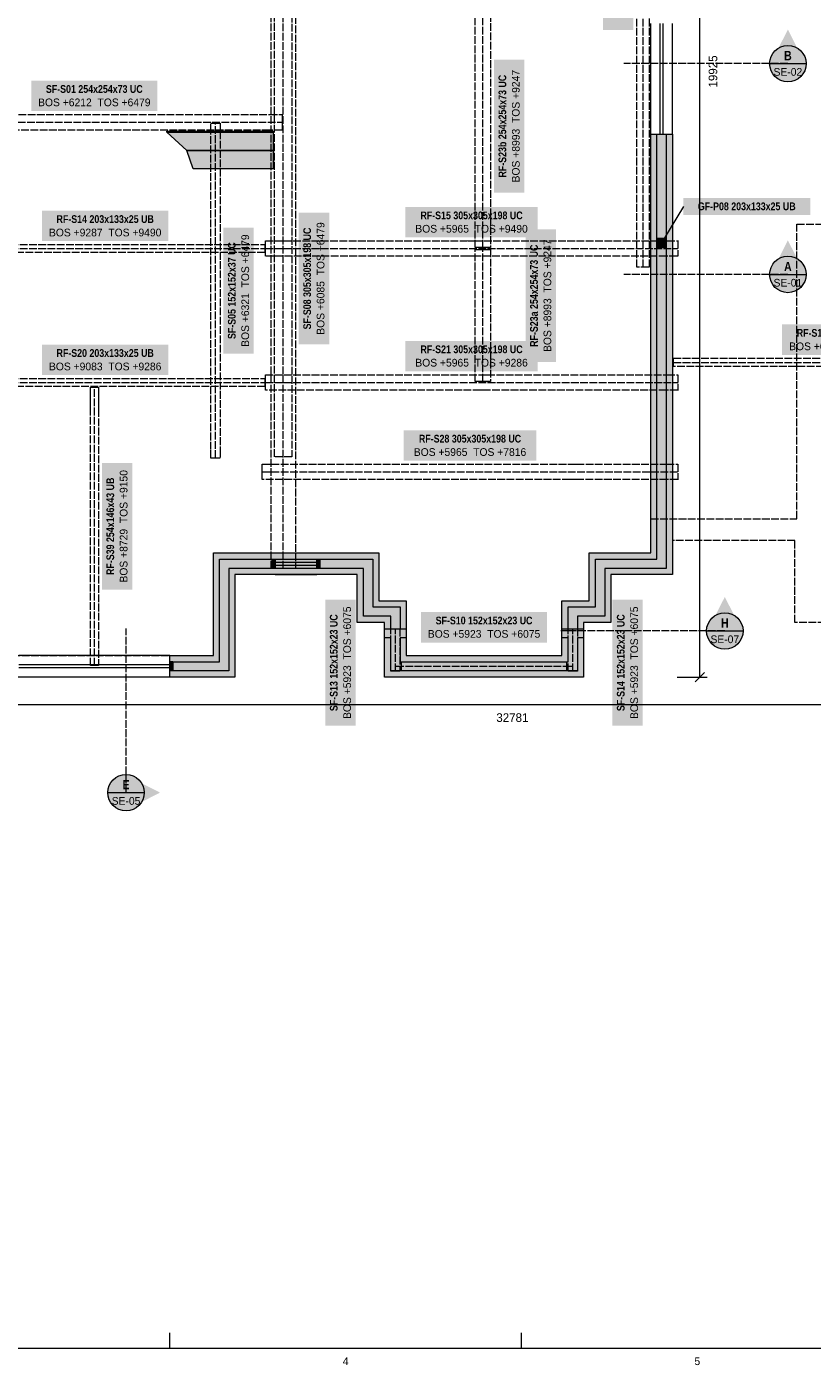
# Model space of a CAD drawing. Header units: millimetres. Extents: x 17 to 587, y 4 to 415.
# Tile 2 of 7: x 170 to 299, y 4 to 224. Entities that reach past the tile are written whole.
import ezdxf
from ezdxf.enums import TextEntityAlignment as Align

# ---------------------------------------------------------------- set-up
doc = ezdxf.new("R2010")
doc.units = ezdxf.units.MM
doc.linetypes.add('DASHED', pattern=[1.524, 1.27, -0.254])
for name, color, linetype in [('FILL-C_B2B2B5', 7, 'Continuous'), ('FILL-EPS', 7, 'Continuous'), ('FILL-RED', 7, 'Continuous'), ('FILL-STEEL', 7, 'Continuous'), ('FILL-TEAL_DK', 7, 'Continuous'), ('FILL-WHITE', 7, 'Continuous'), ('LINE-INK', 7, 'Continuous'), ('LINE-RED', 7, 'Continuous'), ('LINE-RED-DASH', 7, 'DASHED'), ('LINE-STEEL', 7, 'Continuous'), ('LINE-STEEL-DASH', 7, 'DASHED'), ('LINE-STEEL_GREY', 7, 'Continuous'), ('LINE-STEEL_GREY-DASH', 7, 'DASHED'), ('LINE-TEAL_DK', 7, 'Continuous'), ('TEXT-INK', 7, 'Continuous'), ('TEXT-RED', 7, 'Continuous'), ('TEXT-STEEL', 7, 'Continuous'), ('TEXT-STEEL_GREY', 7, 'Continuous')]:
    doc.layers.add(name, color=color, linetype=linetype)
doc.styles.add('OpenSansCondensed-Bold', font='OpenSansCondensed-Bold.ttf')

msp = doc.modelspace()

# ---------------------------------------------------------------- hatches: boundary and pattern name
at = {"layer": 'FILL-C_B2B2B5', "true_color": 0xb2b2b5}
h = msp.add_hatch(color=253, dxfattribs=at)
h.dxf.hatch_style = 1
h.paths.add_polyline_path([(232.53, 123.81), (231.51, 123.81), (231.51, 119.91), (259.18, 119.91), (259.18, 123.81), (258.16, 123.81), (258.16, 125.33), (259.18, 125.33), (259.18, 128.91), (263.68, 128.91), (263.68, 136.79), (273.8, 136.79), (273.8, 206.7), (275.33, 206.7), (275.33, 135.26), (265.2, 135.26), (265.2, 127.39), (260.7, 127.39), (260.7, 125.33), (261.72, 125.33), (261.72, 123.81), (260.7, 123.81), (260.7, 118.39), (229.99, 118.39), (229.99, 123.81), (228.97, 123.81), (228.97, 125.33), (229.99, 125.33), (229.99, 127.39), (225.48, 127.39), (225.48, 135.26), (203.33, 135.26), (203.33, 118.39), (193.64, 118.39), (193.64, 119.91), (201.8, 119.91), (201.8, 136.79), (227.01, 136.79), (227.01, 128.91), (231.51, 128.91), (231.51, 125.33), (232.53, 125.33)])
at = {"layer": 'FILL-EPS', "true_color": 0xccffff}
h = msp.add_hatch(color=7, dxfattribs=at)
h.dxf.hatch_style = 1
h.paths.add_polyline_path([(258.16, 129.93), (262.66, 129.93), (262.66, 137.81), (272.79, 137.81), (272.79, 206.7), (273.8, 206.7), (273.8, 136.79), (263.68, 136.79), (263.68, 128.91), (259.18, 128.91), (259.18, 125.33), (258.16, 125.33)])
h = msp.add_hatch(color=7, dxfattribs=at)
h.dxf.hatch_style = 1
h.paths.add_polyline_path([(276.34, 206.7), (276.34, 134.25), (266.22, 134.25), (266.22, 126.37), (261.72, 126.37), (261.72, 125.33), (260.7, 125.33), (260.7, 127.39), (265.2, 127.39), (265.2, 135.26), (275.33, 135.26), (275.33, 206.7)])
h = msp.add_hatch(color=7, dxfattribs=at)
h.dxf.hatch_style = 1
h.paths.add_polyline_path([(200.79, 120.93), (200.79, 137.81), (228.02, 137.81), (228.02, 129.93), (232.53, 129.93), (232.53, 125.33), (231.51, 125.33), (231.51, 128.91), (227.01, 128.91), (227.01, 136.79), (201.8, 136.79), (201.8, 119.91), (193.64, 119.91), (193.64, 120.93)])
h = msp.add_hatch(color=7, dxfattribs=at)
h.dxf.hatch_style = 1
h.paths.add_polyline_path([(228.97, 126.37), (224.47, 126.37), (224.47, 134.25), (204.34, 134.25), (204.34, 117.37), (193.64, 117.37), (193.64, 118.39), (203.33, 118.39), (203.33, 135.26), (225.48, 135.26), (225.48, 127.39), (229.99, 127.39), (229.99, 125.33), (228.97, 125.33)])
h = msp.add_hatch(color=7, dxfattribs=at)
h.dxf.hatch_style = 1
h.paths.add_polyline_path([(261.72, 117.37), (228.97, 117.37), (228.97, 123.81), (229.99, 123.81), (229.99, 118.39), (260.7, 118.39), (260.7, 123.81), (261.72, 123.81)])
h = msp.add_hatch(color=7, dxfattribs=at)
h.dxf.hatch_style = 1
h.paths.add_polyline_path([(232.53, 120.93), (258.16, 120.93), (258.16, 123.81), (259.18, 123.81), (259.18, 119.91), (231.51, 119.91), (231.51, 123.81), (232.53, 123.81)])
at = {"layer": 'FILL-RED', "true_color": 0xb81a1f}
h = msp.add_hatch(color=242, dxfattribs=at)
h.dxf.hatch_style = 1
h.paths.add_polyline_path([(295.34, 223.89), (292.49, 218.29), (298.19, 218.29)])
h = msp.add_hatch(color=242, dxfattribs=at)
h.dxf.hatch_style = 1
h.paths.add_polyline_path([(295.34, 189.21), (292.49, 183.61), (298.19, 183.61)])
h = msp.add_hatch(color=242, dxfattribs=at)
h.dxf.hatch_style = 1
h.paths.add_polyline_path([(284.96, 130.56), (282.11, 124.96), (287.81, 124.96)])
h = msp.add_hatch(color=242, dxfattribs=at)
h.dxf.hatch_style = 1
h.paths.add_polyline_path([(192.02, 98.37), (186.42, 101.22), (186.42, 95.52)])
at = {"layer": 'FILL-STEEL', "true_color": 0x0d2973}
h = msp.add_hatch(color=166, dxfattribs=at)
h.dxf.hatch_style = 1
h.paths.add_polyline_path([(273.82, 188.05), (273.82, 189.55), (275.32, 189.55), (275.32, 188.05)])
h = msp.add_hatch(color=166, dxfattribs=at)
h.dxf.hatch_style = 1
h.paths.add_polyline_path([(274.97, 188.8), (274.96, 188.9), (274.92, 189), (274.85, 189.08), (274.77, 189.15), (274.67, 189.19), (274.57, 189.2), (274.47, 189.19), (274.37, 189.15), (274.29, 189.08), (274.22, 189), (274.18, 188.9), (274.17, 188.8), (274.18, 188.7), (274.22, 188.6), (274.29, 188.52), (274.37, 188.45), (274.47, 188.41), (274.57, 188.4), (274.67, 188.41), (274.77, 188.45), (274.85, 188.52), (274.92, 188.6), (274.96, 188.7)])
at = {"layer": 'FILL-TEAL_DK', "true_color": 0x006b5c}
h = msp.add_hatch(color=126, dxfattribs=at)
h.dxf.hatch_style = 1
h.paths.add_polyline_path([(210.48, 136.79), (210.98, 136.79), (210.98, 135.27), (210.48, 135.27)])
h = msp.add_hatch(color=126, dxfattribs=at)
h.dxf.hatch_style = 1
h.paths.add_polyline_path([(217.83, 136.79), (218.33, 136.79), (218.33, 135.27), (217.83, 135.27)])
h = msp.add_hatch(color=126, dxfattribs=at)
h.dxf.hatch_style = 1
h.paths.add_polyline_path([(193.64, 119.96), (194.14, 119.96), (194.14, 118.44), (193.64, 118.44)])
at = {"layer": 'FILL-WHITE', "true_color": 0xffffff}
h = msp.add_hatch(color=7, dxfattribs=at)
h.dxf.hatch_style = 1
h.paths.add_polyline_path([(269.93, 223.84), (269.93, 244.55), (264.92, 244.55), (264.92, 223.84)])
h = msp.add_hatch(color=7, dxfattribs=at)
h.dxf.hatch_style = 1
h.paths.add_polyline_path([(298.34, 218.29), (298.24, 219.07), (297.94, 219.79), (297.47, 220.41), (296.84, 220.89), (296.12, 221.19), (295.34, 221.29), (294.57, 221.19), (293.84, 220.89), (293.22, 220.41), (292.75, 219.79), (292.45, 219.07), (292.34, 218.29), (292.45, 217.51), (292.75, 216.79), (293.22, 216.17), (293.84, 215.69), (294.57, 215.39), (295.34, 215.29), (296.12, 215.39), (296.84, 215.69), (297.47, 216.17), (297.94, 216.79), (298.24, 217.51)])
h = msp.add_hatch(color=7, dxfattribs=at)
h.dxf.hatch_style = 1
h.paths.add_polyline_path([(251.98, 197.06), (251.98, 218.94), (246.97, 218.94), (246.97, 197.06)])
h = msp.add_hatch(color=7, dxfattribs=at)
h.dxf.hatch_style = 1
h.paths.add_polyline_path([(170.85, 210.49), (191.56, 210.49), (191.56, 215.5), (170.85, 215.5)])
h = msp.add_hatch(color=7, dxfattribs=at)
h.dxf.hatch_style = 1
h.paths.add_polyline_path([(193.12, 207.2), (210.62, 207.2), (210.62, 207), (193.12, 207)])
h = msp.add_hatch(color=7, dxfattribs=at)
h.dxf.hatch_style = 1
h.paths.add_polyline_path([(196.43, 204), (193.12, 207), (210.62, 207), (210.62, 204)])
h = msp.add_hatch(color=7, dxfattribs=at)
h.dxf.hatch_style = 1
h.paths.add_polyline_path([(197.45, 201), (196.43, 204), (210.62, 204), (210.62, 201), (197.45, 201)])
h = msp.add_hatch(color=7, dxfattribs=at)
h.dxf.hatch_style = 1
h.paths.add_polyline_path([(278.11, 193.4), (299.02, 193.4), (299.02, 196.2), (278.11, 196.2)])
h = msp.add_hatch(color=7, dxfattribs=at)
h.dxf.hatch_style = 1
h.paths.add_polyline_path([(172.59, 189.09), (193.4, 189.09), (193.4, 194.1), (172.59, 194.1)])
h = msp.add_hatch(color=7, dxfattribs=at)
h.dxf.hatch_style = 1
h.paths.add_polyline_path([(219.85, 172.1), (219.85, 193.79), (214.84, 193.79), (214.84, 172.1)])
h = msp.add_hatch(color=7, dxfattribs=at)
h.dxf.hatch_style = 1
h.paths.add_polyline_path([(232.38, 189.7), (254.18, 189.7), (254.18, 194.71), (232.38, 194.71)])
h = msp.add_hatch(color=7, dxfattribs=at)
h.dxf.hatch_style = 1
h.paths.add_polyline_path([(207.45, 170.59), (207.45, 191.31), (202.44, 191.31), (202.44, 170.59)])
h = msp.add_hatch(color=7, dxfattribs=at)
h.dxf.hatch_style = 1
h.paths.add_polyline_path([(257.18, 169.22), (257.18, 191.01), (252.17, 191.01), (252.17, 169.22)])
h = msp.add_hatch(color=7, dxfattribs=at)
h.dxf.hatch_style = 1
h.paths.add_polyline_path([(298.34, 183.61), (298.24, 184.39), (297.94, 185.11), (297.47, 185.73), (296.84, 186.21), (296.12, 186.51), (295.34, 186.61), (294.57, 186.51), (293.84, 186.21), (293.22, 185.73), (292.75, 185.11), (292.45, 184.39), (292.34, 183.61), (292.45, 182.83), (292.75, 182.11), (293.22, 181.49), (293.84, 181.01), (294.57, 180.71), (295.34, 180.61), (296.12, 180.71), (296.84, 181.01), (297.47, 181.49), (297.94, 182.11), (298.24, 182.83)])
h = msp.add_hatch(color=7, dxfattribs=at)
h.dxf.hatch_style = 1
h.paths.add_polyline_path([(294.39, 170.37), (315.21, 170.37), (315.21, 175.38), (294.39, 175.38)])
h = msp.add_hatch(color=7, dxfattribs=at)
h.dxf.hatch_style = 1
h.paths.add_polyline_path([(172.59, 167.06), (193.4, 167.06), (193.4, 172.07), (172.59, 172.07)])
h = msp.add_hatch(color=7, dxfattribs=at)
h.dxf.hatch_style = 1
h.paths.add_polyline_path([(232.38, 167.67), (254.18, 167.67), (254.18, 172.68), (232.38, 172.68)])
h = msp.add_hatch(color=7, dxfattribs=at)
h.dxf.hatch_style = 1
h.paths.add_polyline_path([(232.13, 152.97), (253.93, 152.97), (253.93, 157.98), (232.13, 157.98)])
h = msp.add_hatch(color=7, dxfattribs=at)
h.dxf.hatch_style = 1
h.paths.add_polyline_path([(187.45, 131.77), (187.45, 152.58), (182.44, 152.58), (182.44, 131.77)])
h = msp.add_hatch(color=7, dxfattribs=at)
h.dxf.hatch_style = 1
h.paths.add_polyline_path([(224.23, 109.38), (224.23, 130.1), (219.22, 130.1), (219.22, 109.38)])
h = msp.add_hatch(color=7, dxfattribs=at)
h.dxf.hatch_style = 1
h.paths.add_polyline_path([(271.46, 109.38), (271.46, 130.1), (266.45, 130.1), (266.45, 109.38)])
h = msp.add_hatch(color=7, dxfattribs=at)
h.dxf.hatch_style = 1
h.paths.add_polyline_path([(234.98, 123.06), (255.7, 123.06), (255.7, 128.07), (234.98, 128.07)])
h = msp.add_hatch(color=7, dxfattribs=at)
h.dxf.hatch_style = 1
h.paths.add_polyline_path([(287.96, 124.96), (287.85, 125.74), (287.56, 126.46), (287.08, 127.08), (286.46, 127.56), (285.73, 127.86), (284.96, 127.96), (284.18, 127.86), (283.46, 127.56), (282.84, 127.08), (282.36, 126.46), (282.06, 125.74), (281.96, 124.96), (282.06, 124.18), (282.36, 123.46), (282.84, 122.84), (283.46, 122.36), (284.18, 122.06), (284.96, 121.96), (285.73, 122.06), (286.46, 122.36), (287.08, 122.84), (287.56, 123.46), (287.85, 124.18)])
h = msp.add_hatch(color=7, dxfattribs=at)
h.dxf.hatch_style = 1
h.paths.add_polyline_path([(189.42, 98.37), (189.32, 99.15), (189.02, 99.87), (188.54, 100.5), (187.92, 100.97), (187.2, 101.27), (186.42, 101.37), (185.64, 101.27), (184.92, 100.97), (184.3, 100.5), (183.82, 99.87), (183.52, 99.15), (183.42, 98.37), (183.52, 97.6), (183.82, 96.87), (184.3, 96.25), (184.92, 95.78), (185.64, 95.48), (186.42, 95.37), (187.2, 95.48), (187.92, 95.78), (188.54, 96.25), (189.02, 96.87), (189.32, 97.6)])

# ---------------------------------------------------------------- linework, layer by layer
at = {"layer": 'LINE-INK', "lineweight": 5}
for p, q in [((280.84, 117.37), (280.84, 316.63)), ((272.79, 206.7), (272.79, 224.9)), ((274.32, 206.7), (274.32, 224.9)), ((274.82, 206.7), (274.82, 224.9)), ((276.34, 206.7), (276.34, 224.9)), ((210.98, 137.8), (217.83, 137.8)), ((210.98, 136.28), (217.83, 136.28)), ((210.98, 135.78), (217.83, 135.78)), ((210.98, 134.25), (217.83, 134.25)), ((168.79, 120.98), (193.64, 120.98)), ((168.79, 119.45), (193.64, 119.45)), ((168.79, 118.95), (193.64, 118.95)), ((168.79, 117.42), (193.64, 117.42)), ((277.14, 117.37), (282.04, 117.37)), ((280.07, 116.6), (281.62, 118.15)), ((86.09, 112.87), (413.91, 112.87)), ((193.62, 7), (193.62, 9.5)), ((251.5, 7), (251.5, 9.5))]:
    msp.add_line(p, q, dxfattribs=at)
for points in [[(20, 7), (587, 7), (587, 413), (20, 413)], [(193.12, 207.2), (193.12, 207.2), (210.62, 207.2), (210.62, 207), (210.62, 207), (193.12, 207)], [(196.43, 204), (193.12, 207), (210.62, 207), (210.62, 204)], [(193.64, 120.93), (200.79, 120.93), (200.79, 137.81), (228.02, 137.81), (228.02, 129.93), (232.53, 129.93), (232.53, 120.93), (258.16, 120.93), (258.16, 129.93), (262.66, 129.93), (262.66, 137.81), (272.79, 137.81), (272.79, 206.7), (276.34, 206.7), (276.34, 134.25), (266.22, 134.25), (266.22, 126.37), (261.72, 126.37), (261.72, 117.37), (228.97, 117.37), (228.97, 126.37), (224.47, 126.37), (224.47, 134.25), (204.34, 134.25), (204.34, 117.37), (193.64, 117.37)], [(197.45, 201), (197.45, 201), (196.43, 204), (210.62, 204), (210.62, 201), (197.45, 201), (197.45, 201)], [(273.82, 188.05), (273.82, 189.55), (275.32, 189.55), (275.32, 188.05)]]:
    msp.add_lwpolyline(points, close=True, dxfattribs=at)
at = {"layer": 'LINE-RED', "lineweight": 5}
for p, q in [((292.34, 218.29), (298.34, 218.29)), ((292.34, 183.61), (298.34, 183.61)), ((281.96, 124.96), (287.96, 124.96)), ((183.42, 98.37), (189.42, 98.37))]:
    msp.add_line(p, q, dxfattribs=at)
for centre in [(295.34, 218.29), (295.34, 183.61), (284.96, 124.96), (186.42, 98.37)]:
    msp.add_circle(centre, 3, dxfattribs=at)
at = {"layer": 'LINE-RED-DASH', "lineweight": 5}
for p, q in [((295.34, 218.29), (268.34, 218.29)), ((295.34, 183.61), (268.34, 183.61)), ((186.42, 98.37), (186.42, 125.37)), ((284.96, 124.96), (257.96, 124.96))]:
    msp.add_line(p, q, dxfattribs=at)
at = {"layer": 'LINE-STEEL', "lineweight": 5}
msp.add_line((274.57, 188.8), (278.21, 194.8), dxfattribs=at)
at = {"layer": 'LINE-STEEL-DASH', "lineweight": 5}
for p, q in [((271.51, 184.79), (271.51, 283.6)), ((212.3, 135.22), (212.3, 230.67)), ((245.15, 188.02), (245.15, 227.98)), ((150.32, 208.65), (212.09, 208.65)), ((201.13, 153.41), (201.13, 208.49)), ((156.74, 187.87), (209.25, 187.87)), ((209.35, 187.87), (277.21, 187.87)), ((245.15, 165.99), (245.15, 187.72)), ((276.5, 169.15), (333.1, 169.15)), ((156.74, 165.84), (209.25, 165.84)), ((209.35, 165.84), (277.21, 165.84)), ((181.22, 119.28), (181.22, 165.07)), ((208.85, 151.14), (277.21, 151.14)), ((230.74, 118.35), (230.74, 125.31)), ((259.94, 118.35), (259.94, 125.31)), ((230.87, 119.15), (259.81, 119.15))]:
    msp.add_line(p, q, dxfattribs=at)
for points in [[(270.48, 184.79), (270.48, 184.79), (270.48, 283.6), (270.48, 283.6), (272.43, 283.6), (272.53, 283.6), (272.53, 283.6), (272.53, 184.79), (272.43, 184.79)], [(210.3, 230.67), (212.19, 230.67), (212.41, 230.67), (214.29, 230.67), (214.29, 135.22), (212.41, 135.22), (212.19, 135.22), (210.3, 135.22)], [(243.88, 188.02), (243.88, 188.02), (243.88, 227.98), (245.11, 227.98), (245.11, 227.98), (245.19, 227.98), (245.19, 227.98), (246.42, 227.98), (246.42, 188.02), (246.42, 188.02), (245.19, 188.02), (245.19, 188.02), (245.11, 188.02), (245.11, 188.02)], [(150.32, 207.36), (150.32, 208.59), (150.32, 208.59), (150.32, 208.71), (150.32, 208.71), (150.32, 209.94), (151.95, 209.94), (151.95, 209.94), (210.06, 209.94), (212.09, 209.94), (212.09, 209.94), (212.09, 209.94), (212.09, 208.71), (212.09, 208.59), (212.09, 208.59), (212.09, 208.59), (212.09, 207.36), (212.09, 207.36), (212.09, 207.36), (210.06, 207.36), (151.95, 207.36)], [(200.37, 208.49), (201.1, 208.49), (201.16, 208.49), (201.89, 208.49), (201.89, 207.11), (201.89, 154.79), (201.89, 154.79), (201.89, 153.41), (201.16, 153.41), (201.1, 153.41), (200.37, 153.41), (200.37, 154.79), (200.37, 207.11)], [(156.74, 188.54), (156.74, 188.54), (209.25, 188.54), (209.25, 188.54), (209.25, 187.9), (209.25, 187.84), (209.25, 187.2), (209.25, 187.2), (156.74, 187.2), (156.74, 187.2), (156.74, 187.84), (156.74, 187.9)], [(209.35, 189.15), (242.72, 189.15), (242.79, 189.15), (243.8, 189.15), (275.37, 189.15), (275.49, 189.15), (277.09, 189.15), (277.21, 189.15), (277.21, 186.59), (277.09, 186.59), (275.37, 186.59), (243.8, 186.59), (243.73, 186.59), (242.79, 186.59), (242.72, 186.59), (209.35, 186.59), (209.35, 187.82), (209.35, 187.92)], [(242.72, 189.15), (242.72, 189.17), (242.72, 189.17), (242.72, 189.17), (242.72, 189.17)], [(243.8, 189.15), (243.8, 189.17), (243.8, 189.17), (243.8, 189.17), (243.8, 189.17)], [(243.88, 165.99), (243.88, 165.99), (243.88, 187.72), (243.88, 187.72), (245.11, 187.72), (245.11, 187.72), (245.19, 187.72), (245.19, 187.72), (246.42, 187.72), (246.42, 187.72), (246.42, 165.99), (245.19, 165.99), (245.19, 165.99), (245.11, 165.99), (245.11, 165.99)], [(275.37, 189.15), (275.37, 189.17), (275.37, 189.17)], [(277.21, 189.15), (277.21, 189.17), (277.21, 189.17), (277.21, 189.17), (277.21, 189.17)], [(276.5, 169.82), (276.5, 169.82), (276.5, 169.82), (331.72, 169.82), (331.72, 169.82), (333.1, 169.82), (333.1, 169.18), (333.1, 169.12), (333.1, 168.48), (331.72, 168.48), (276.5, 168.48), (276.5, 168.48), (276.5, 168.48), (276.5, 168.48), (276.5, 169.12), (276.5, 169.12), (276.5, 169.12), (276.5, 169.18), (276.5, 169.18), (276.5, 169.18), (276.5, 169.82)], [(156.74, 166.51), (156.74, 166.51), (209.25, 166.51), (209.25, 166.51), (209.25, 165.87), (209.25, 165.81), (209.25, 165.17), (209.25, 165.17), (156.74, 165.17), (156.74, 165.17), (156.74, 165.81), (156.74, 165.87)], [(209.35, 167.12), (244.76, 167.12), (244.83, 167.12), (245.84, 167.12), (275.37, 167.12), (275.49, 167.12), (277.09, 167.12), (277.21, 167.12), (277.21, 164.56), (275.49, 164.56), (275.37, 164.56), (245.84, 164.56), (245.77, 164.56), (244.83, 164.56), (244.76, 164.56), (209.35, 164.56), (209.35, 165.79), (209.35, 165.89)], [(244.76, 167.12), (244.76, 167.14), (244.76, 167.14), (244.76, 167.14), (244.76, 167.14)], [(245.84, 167.12), (245.84, 167.14), (245.84, 167.14), (245.84, 167.14), (245.84, 167.14)], [(180.55, 161.46), (180.55, 161.5), (180.55, 161.5), (180.55, 161.5), (180.55, 162.27), (180.55, 162.3), (180.55, 163.64), (180.55, 163.64), (180.55, 163.69), (180.55, 163.69), (180.55, 165.02), (180.55, 165.02), (180.55, 165.07), (180.55, 165.07), (181.89, 165.07), (181.89, 165.02), (181.89, 163.69), (181.89, 163.69), (181.89, 163.64), (181.89, 163.64), (181.89, 162.3), (181.89, 162.27), (181.89, 162.27), (181.89, 162.27), (181.89, 161.5), (181.89, 161.46), (181.89, 161.46), (181.89, 119.28), (181.89, 119.28), (181.25, 119.28), (181.25, 119.28), (181.25, 119.28), (181.19, 119.28), (180.55, 119.28), (180.55, 119.28), (180.55, 119.28), (180.55, 119.28), (180.55, 161.46)], [(181.89, 163.64), (181.91, 163.64), (181.91, 163.64), (181.91, 163.64)], [(277.21, 164.56), (277.21, 164.54), (277.21, 164.54), (277.21, 164.54), (277.21, 164.54)], [(180.53, 161.46), (180.55, 161.46), (180.53, 161.46), (180.53, 161.46)], [(181.89, 161.46), (181.89, 161.46), (181.89, 161.46)], [(181.89, 161.46), (181.91, 161.46), (181.91, 161.46), (181.91, 161.46)], [(208.85, 152.42), (259.46, 152.42), (259.53, 152.42), (259.53, 152.42), (260.54, 152.42), (275.37, 152.42), (277.09, 152.42), (277.21, 152.42), (277.21, 149.86), (277.21, 149.86), (275.49, 149.86), (260.54, 149.86), (260.47, 149.86), (259.53, 149.86), (259.46, 149.86), (208.85, 149.86), (208.85, 151.09), (208.85, 151.19)], [(259.46, 152.42), (259.46, 152.44), (259.46, 152.44), (259.46, 152.44)], [(260.54, 152.42), (260.54, 152.44), (260.54, 152.44), (260.54, 152.44)], [(277.21, 149.86), (277.21, 149.84), (277.21, 149.84), (277.21, 149.84)], [(229.98, 118.35), (229.98, 118.35), (229.98, 118.35), (229.98, 125.31), (229.98, 125.31), (229.98, 125.31), (229.98, 125.31), (230.71, 125.31), (230.71, 125.31), (230.71, 125.31), (230.77, 125.31), (230.77, 125.31), (230.77, 125.31), (231.5, 125.31), (231.5, 125.31), (231.5, 125.31), (231.5, 118.35), (231.5, 118.35), (231.5, 118.35), (231.5, 118.35), (230.77, 118.35), (230.77, 118.35), (230.77, 118.35), (230.71, 118.35), (230.71, 118.35), (230.71, 118.35), (229.98, 118.35)], [(259.18, 118.35), (259.18, 118.35), (259.18, 125.31), (259.18, 125.31), (259.91, 125.31), (259.91, 125.31), (259.97, 125.31), (259.97, 125.31), (260.7, 125.31), (260.7, 118.35), (260.7, 118.35), (259.97, 118.35), (259.97, 118.35), (259.91, 118.35), (259.91, 118.35)], [(230.87, 119.12), (230.87, 119.18), (231.75, 119.18), (231.75, 119.91), (258.93, 119.91), (258.93, 119.18), (259.81, 119.18), (259.81, 119.12), (258.93, 119.12), (258.93, 118.39), (231.75, 118.39), (231.75, 119.12)]]:
    msp.add_lwpolyline(points, close=True, dxfattribs=at)
at = {"layer": 'LINE-STEEL_GREY', "lineweight": 5}
msp.add_lwpolyline([(232.53, 123.81), (231.51, 123.81), (231.51, 119.91), (259.18, 119.91), (259.18, 123.81), (258.16, 123.81), (258.16, 125.33), (259.18, 125.33), (259.18, 128.91), (263.68, 128.91), (263.68, 136.79), (273.8, 136.79), (273.8, 206.7), (275.33, 206.7), (275.33, 135.26), (265.2, 135.26), (265.2, 127.39), (260.7, 127.39), (260.7, 125.33), (261.72, 125.33), (261.72, 123.81), (260.7, 123.81), (260.7, 118.39), (229.99, 118.39), (229.99, 123.81), (228.97, 123.81), (228.97, 125.33), (229.99, 125.33), (229.99, 127.39), (225.48, 127.39), (225.48, 135.26), (203.33, 135.26), (203.33, 118.39), (193.64, 118.39), (193.64, 119.91), (201.8, 119.91), (201.8, 136.79), (227.01, 136.79), (227.01, 128.91), (231.51, 128.91), (231.51, 125.33), (232.53, 125.33)], close=True, dxfattribs=at)
at = {"layer": 'LINE-STEEL_GREY-DASH', "lineweight": 5}
for points in [[(213.73, 304.07), (213.73, 153.6), (210.87, 153.6), (210.87, 304.12)], [(161.65, 120.93), (200.79, 120.93), (200.79, 137.81), (228.02, 137.81), (228.02, 129.93), (232.52, 129.93), (232.52, 120.93), (258.16, 120.93), (258.16, 129.93), (262.66, 129.93), (262.66, 137.81), (272.79, 137.81), (272.79, 143.43), (296.81, 143.43), (296.81, 191.9), (414.54, 191.9)], [(418.09, 126.37), (376.47, 126.37), (376.47, 120.72), (338.09, 120.72), (338.09, 126.36), (296.47, 126.36), (296.47, 139.87), (276.35, 139.87), (276.35, 134.25), (266.22, 134.25), (266.22, 126.37), (261.72, 126.37), (261.72, 117.37), (228.97, 117.37), (228.97, 126.37), (224.47, 126.37), (224.47, 134.25), (204.34, 134.25), (204.34, 117.37), (158.09, 117.37)]]:
    msp.add_lwpolyline(points, dxfattribs=at)
at = {"layer": 'LINE-TEAL_DK', "lineweight": 5}
for points in [[(210.48, 136.79), (210.98, 136.79), (210.98, 135.27), (210.48, 135.27)], [(217.83, 136.79), (218.33, 136.79), (218.33, 135.27), (217.83, 135.27)], [(193.64, 119.96), (194.14, 119.96), (194.14, 118.44), (193.64, 118.44)]]:
    msp.add_lwpolyline(points, close=True, dxfattribs=at)

# ---------------------------------------------------------------- texts
at = {"layer": 'TEXT-INK'}
msp.add_text('19925', height=1.422, rotation=90, dxfattribs=at).set_placement((283.72, 217), align=Align.CENTER)
msp.add_text('32781', height=1.422, dxfattribs=at).set_placement((250, 110), align=Align.CENTER)
at = {"layer": 'TEXT-RED', "style": 'OpenSansCondensed-Bold'}
for s, p in [('B', (295.34, 218.84)), ('A', (295.34, 184.16)), ('H', (284.96, 125.51)), ('E', (186.42, 98.92))]:
    msp.add_text(s, height=1.52, dxfattribs=at).set_placement(p, align=Align.CENTER)
at = {"layer": 'TEXT-RED'}
for s, p in [('SE-02', (295.34, 216.29)), ('SE-01', (295.34, 181.61)), ('SE-07', (284.96, 122.96)), ('SE-05', (186.42, 96.37))]:
    msp.add_text(s, height=1.27, dxfattribs=at).set_placement(p, align=Align.CENTER)
at = {"layer": 'TEXT-STEEL', "style": 'OpenSansCondensed-Bold'}
for s, p in [('RF-S23b 254x254x73 UC', (248.99, 208)), ('SF-S08 305x305x198 UC', (216.86, 182.94)), ('SF-S05 152x152x37 UC', (204.46, 180.95)), ('RF-S23a 254x254x73 UC', (254.19, 180.11)), ('RF-S39 254x146x43 UB', (184.46, 142.18)), ('SF-S13 152x152x23 UC', (221.24, 119.74)), ('SF-S14 152x152x23 UC', (268.47, 119.74))]:
    msp.add_text(s, height=1.27, rotation=90, dxfattribs=at).set_placement(p, align=Align.CENTER)
at = {"layer": 'TEXT-STEEL'}
for s, p in [('BOS +8993  TOS +9247', (251.2, 208)), ('BOS +6085  TOS +6479', (219.07, 182.94)), ('BOS +6321  TOS +6479', (206.67, 180.95)), ('BOS +8993  TOS +9247', (256.4, 180.11)), ('BOS +8729  TOS +9150', (186.66, 142.18)), ('BOS +5923  TOS +6075', (223.44, 119.74)), ('BOS +5923  TOS +6075', (270.68, 119.74))]:
    msp.add_text(s, height=1.27, rotation=90, dxfattribs=at).set_placement(p, align=Align.CENTER)
at = {"layer": 'TEXT-STEEL', "style": 'OpenSansCondensed-Bold'}
for s, p in [('SF-S01 254x254x73 UC', (181.2, 213.48)), ('RF-S15 305x305x198 UC', (243.28, 192.69)), ('GF-P08 203x133x25 UB', (288.57, 194.18)), ('RF-S14 203x133x25 UB', (182.99, 192.08)), ('RF-S18 203x133x25 UB', (304.8, 173.36)), ('RF-S21 305x305x198 UC', (243.28, 170.66)), ('RF-S20 203x133x25 UB', (182.99, 170.05)), ('RF-S28 305x305x198 UC', (243.03, 155.96)), ('SF-S10 152x152x23 UC', (245.34, 126.05))]:
    msp.add_text(s, height=1.27, dxfattribs=at).set_placement(p, align=Align.CENTER)
at = {"layer": 'TEXT-STEEL'}
for s, p in [('BOS +6212  TOS +6479', (181.2, 211.28)), ('BOS +5965  TOS +9490', (243.28, 190.49)), ('BOS +9287  TOS +9490', (182.99, 189.87)), ('BOS +6276  TOS +6479', (304.8, 171.15)), ('BOS +5965  TOS +9286', (243.28, 168.46)), ('BOS +9083  TOS +9286', (182.99, 167.84)), ('BOS +5965  TOS +7816', (243.03, 153.76)), ('BOS +5923  TOS +6075', (245.34, 123.85))]:
    msp.add_text(s, height=1.27, dxfattribs=at).set_placement(p, align=Align.CENTER)
at = {"layer": 'TEXT-STEEL_GREY'}
for s, p in [('4', (222.56, 4.2)), ('5', (280.44, 4.2))]:
    msp.add_text(s, height=1.27, dxfattribs=at).set_placement(p, align=Align.CENTER)

doc.saveas('drawing.dxf')
